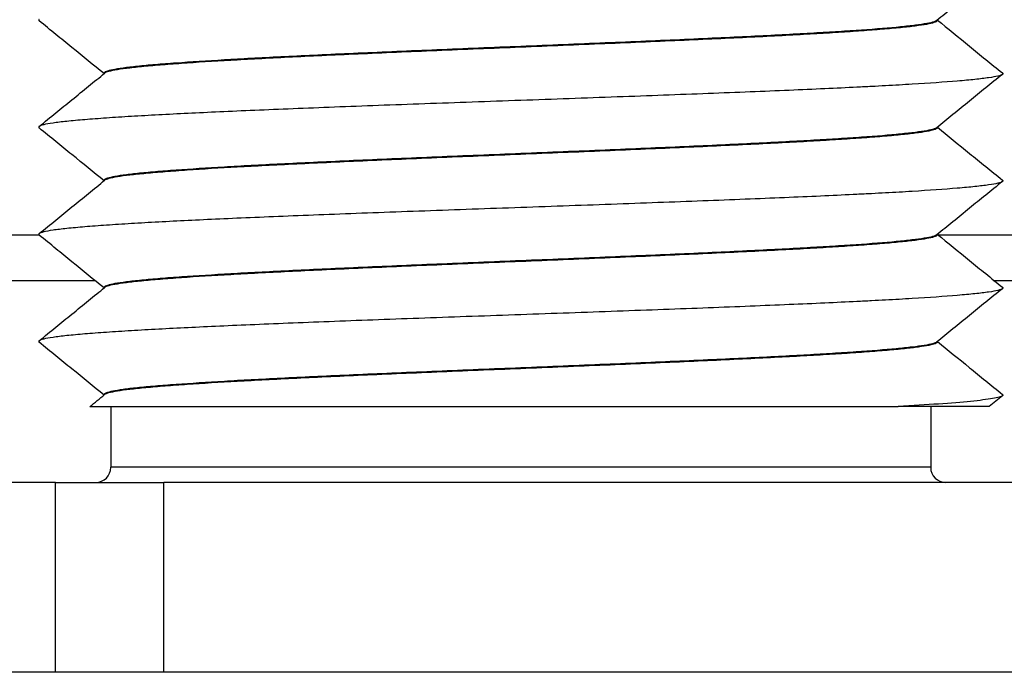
# Model space of a CAD drawing. Extents: x -1809 to 6113, y -4129 to 1471.
# Tile 107 of 197: x 3174.29 to 3180.78, y -2799.72 to -2795.43. Entities that reach past the tile are written whole.
import ezdxf

# ---------------------------------------------------------------- set-up
doc = ezdxf.new("R2010")
doc.units = 0
doc.linetypes.add('DASHED', pattern=[15, 7, -8])
doc.layers.get('0').update_dxf_attribs({"linetype": 'CONTINUOUS'})
doc.layers.add('1', color=7, linetype='CONTINUOUS')

# ---------------------------------------------------------------- blocks, each defined once
blk = doc.blocks.new('Z-STACK', base_point=(-660.9662, -2918.3564))
at = {"color": 7, "linetype": 'CONTINUOUS'}
for p, q in [((3180.3382, -2795.4306), (3180.3382, -2795.4283)), ((3174.8493, -2795.7805), (3174.8493, -2795.7783)), ((3180.3382, -2796.1361), (3180.3382, -2796.1339)), ((3174.8493, -2796.4861), (3174.8493, -2796.4838)), ((3180.3382, -2796.8417), (3180.3382, -2796.8394)), ((3174.8493, -2797.1916), (3174.8493, -2797.1894)), ((3180.3382, -2797.5472), (3180.3382, -2797.545)), ((3174.8493, -2797.8972), (3174.8493, -2797.8949)), ((3174.7564, -2797.9729), (3174.8937, -2797.9729)), ((3174.8937, -2797.9729), (3180.0797, -2797.9729)), ((3174.8937, -2797.9729), (3174.8937, -2798.3729)), ((3180.2937, -2797.9729), (3180.0797, -2797.9729)), ((3180.6791, -2797.9729), (3180.2937, -2797.9729)), ((3180.2937, -2797.9729), (3180.2937, -2798.3729)), ((3174.5292, -2798.4729), (3173.9489, -2798.4729)), ((3174.5292, -2798.4729), (3174.7937, -2798.4729)), ((3174.7937, -2798.4729), (3175.243, -2798.4729)), ((3180.3937, -2798.4729), (3175.243, -2798.4729)), ((3181.2386, -2798.4729), (3180.3937, -2798.4729)), ((3175.9712, -2799.7229), (3173.9508, -2799.7229)), ((3180.3217, -2799.7229), (3175.9712, -2799.7229)), ((3181.6937, -2799.7229), (3180.3217, -2799.7229))]:
    blk.add_line(p, q, dxfattribs=at)
at = {"color": 4, "linetype": 'CONTINUOUS'}
for p, q in [((3159.696, -2796.8429), (3174.4205, -2796.8429)), ((3180.3431, -2796.8429), (3186.7377, -2796.8429)), ((3160.1313, -2797.1429), (3174.7887, -2797.1429)), ((3180.7115, -2797.1429), (3187.0377, -2797.1429))]:
    blk.add_line(p, q, dxfattribs=at)
at = {"color": 1, "linetype": 'CONTINUOUS'}
for p, q in [((3180.2937, -2798.3729), (3174.8937, -2798.3729)), ((3174.5292, -2799.7229), (3174.5292, -2798.4729)), ((3175.243, -2799.7229), (3175.243, -2798.4729))]:
    blk.add_line(p, q, dxfattribs=at)
at = {"color": 7, "linetype": 'DASHED'}
for p, q in [((3180.3217, -2799.7229), (3175.9712, -2799.7229)), ((3181.6937, -2799.7229), (3180.3217, -2799.7229))]:
    blk.add_line(p, q, dxfattribs=at)
at = {"color": 7, "linetype": 'CONTINUOUS'}
for centre, start, end in [((3174.7937, -2798.3729), -90, 0), ((3180.3937, -2798.3729), 180, -90)]:
    blk.add_arc(centre, 0.1, start, end, dxfattribs=at)
for points, knots in [([(3180.7657, -2795.0801), (3180.6913, -2795.1407), (3180.6196, -2795.1992), (3180.5502, -2795.2556), (3180.4757, -2795.3164), (3180.4039, -2795.3748), (3180.3347, -2795.4311)], [0, 0, 0, 0, 0.2779219, 0.2779219, 0.2779219, 0.5558438, 0.5558438, 0.5558438, 0.5558438]), ([(3174.4217, -2795.4232), (3174.4207, -2795.424), (3174.42, -2795.4248), (3174.4195, -2795.4256), (3174.419, -2795.4264), (3174.4187, -2795.4272), (3174.4187, -2795.428), (3174.4187, -2795.4289), (3174.419, -2795.4297), (3174.4195, -2795.4305), (3174.42, -2795.4313), (3174.4207, -2795.4321), (3174.4217, -2795.4329)], [0, 0, 0, 0, 0.00333528, 0.00333528, 0.00333528, 0.00592148, 0.00592148, 0.00592148, 0.0085072, 0.0085072, 0.0085072, 0.01183912, 0.01183912, 0.01183912, 0.01183912]), ([(3174.8489, -2795.7808), (3174.7809, -2795.7254), (3174.7104, -2795.668), (3174.6372, -2795.6084), (3174.5679, -2795.5519), (3174.4961, -2795.4935), (3174.4217, -2795.4329)], [0.0051036, 0.0051036, 0.0051036, 0.0051036, 0.2779219, 0.2779219, 0.2779219, 0.5558438, 0.5558438, 0.5558438, 0.5558438]), ([(3180.3347, -2795.4311), (3180.33, -2795.435), (3180.3206, -2795.4388), (3180.3067, -2795.4425), (3180.2927, -2795.4463), (3180.2741, -2795.4501), (3180.2513, -2795.4538), (3180.2285, -2795.4576), (3180.2014, -2795.4613), (3180.1705, -2795.465), (3180.1396, -2795.4686), (3180.1048, -2795.4723), (3180.0666, -2795.4759), (3179.9904, -2795.4831), (3179.9006, -2795.4901), (3179.8018, -2795.4969), (3179.7524, -2795.5003), (3179.7007, -2795.5037), (3179.6474, -2795.5069), (3179.6206, -2795.5086), (3179.5937, -2795.5102), (3179.5658, -2795.5119), (3179.5379, -2795.5135), (3179.5092, -2795.5152), (3179.4795, -2795.5168), (3179.4202, -2795.5202), (3179.3574, -2795.5236), (3179.2911, -2795.527), (3179.2249, -2795.5305), (3179.1553, -2795.534), (3179.0824, -2795.5375), (3179.0096, -2795.5411), (3178.9336, -2795.5446), (3178.8547, -2795.5483), (3178.7758, -2795.5519), (3178.6941, -2795.5556), (3178.61, -2795.5593), (3178.5259, -2795.563), (3178.4393, -2795.5667), (3178.351, -2795.5705), (3178.2627, -2795.5743), (3178.1725, -2795.578), (3178.0812, -2795.5818), (3177.8985, -2795.5894), (3177.7111, -2795.5971), (3177.5247, -2795.6047), (3177.3384, -2795.6123), (3177.1531, -2795.6199), (3176.9745, -2795.6274), (3176.8851, -2795.6312), (3176.7974, -2795.6349), (3176.7119, -2795.6386), (3176.6265, -2795.6423), (3176.5432, -2795.646), (3176.4626, -2795.6496), (3176.382, -2795.6532), (3176.3041, -2795.6568), (3176.2292, -2795.6603), (3176.1544, -2795.6638), (3176.0825, -2795.6673), (3176.014, -2795.6708), (3175.9454, -2795.6742), (3175.8802, -2795.6776), (3175.8183, -2795.6809), (3175.7873, -2795.6825), (3175.7572, -2795.6842), (3175.728, -2795.6858), (3175.6988, -2795.6875), (3175.67, -2795.6891), (3175.6415, -2795.6908), (3175.5278, -2795.6974), (3175.4202, -2795.7042), (3175.3234, -2795.7113), (3175.275, -2795.7148), (3175.2293, -2795.7184), (3175.1869, -2795.722), (3175.1444, -2795.7256), (3175.1053, -2795.7293), (3175.0699, -2795.7329), (3175.0344, -2795.7366), (3175.0028, -2795.7404), (3174.9753, -2795.7441), (3174.9479, -2795.7478), (3174.9246, -2795.7516), (3174.9059, -2795.7554), (3174.8877, -2795.7591), (3174.8738, -2795.7628), (3174.8644, -2795.7665), (3174.8588, -2795.7687), (3174.8547, -2795.7708), (3174.8523, -2795.773), (3174.8503, -2795.7748), (3174.8493, -2795.7765), (3174.8493, -2795.7783)], [0, 0, 0, 0, 0.030523, 0.030523, 0.030523, 0.087025, 0.087025, 0.087025, 0.168609, 0.168609, 0.168609, 0.273035, 0.273035, 0.273035, 0.538716, 0.538716, 0.538716, 0.693478, 0.693478, 0.693478, 0.775166, 0.775166, 0.775166, 0.861646, 0.861646, 0.861646, 1.050293, 1.050293, 1.050293, 1.259264, 1.259264, 1.259264, 1.487248, 1.487248, 1.487248, 1.732213, 1.732213, 1.732213, 1.991422, 1.991422, 1.991422, 2.2615, 2.2615, 2.2615, 2.818402, 2.818402, 2.818402, 3.369152, 3.369152, 3.369152, 3.631903, 3.631903, 3.631903, 3.881492, 3.881492, 3.881492, 4.1151, 4.1151, 4.1151, 4.330599, 4.330599, 4.330599, 4.526566, 4.526566, 4.526566, 4.616966, 4.616966, 4.616966, 4.703569, 4.703569, 4.703569, 5.022376, 5.022376, 5.022376, 5.159316, 5.159316, 5.159316, 5.276863, 5.276863, 5.276863, 5.372035, 5.372035, 5.372035, 5.442388, 5.442388, 5.442388, 5.485438, 5.485438, 5.485438, 5.499278, 5.499278, 5.499278, 5.505512, 5.505512, 5.505512, 5.505512]), ([(3180.3382, -2795.4306), (3180.3382, -2795.4323), (3180.3372, -2795.4341), (3180.3352, -2795.4358), (3180.3327, -2795.438), (3180.3287, -2795.4402), (3180.3231, -2795.4423), (3180.3137, -2795.446), (3180.2999, -2795.4497), (3180.2819, -2795.4534), (3180.2634, -2795.4571), (3180.2404, -2795.4609), (3180.2134, -2795.4646), (3180.1864, -2795.4683), (3180.1553, -2795.472), (3180.1206, -2795.4756), (3180.0859, -2795.4792), (3180.0476, -2795.4828), (3180.0061, -2795.4864), (3179.9647, -2795.4899), (3179.9202, -2795.4934), (3179.8732, -2795.4969), (3179.8262, -2795.5004), (3179.7766, -2795.5038), (3179.725, -2795.5071), (3179.6734, -2795.5105), (3179.6202, -2795.5137), (3179.5647, -2795.517), (3179.5089, -2795.5203), (3179.4495, -2795.5236), (3179.3866, -2795.527), (3179.3238, -2795.5304), (3179.2575, -2795.5339), (3179.1878, -2795.5374), (3179.1182, -2795.5409), (3179.0453, -2795.5444), (3178.9693, -2795.548), (3178.8933, -2795.5516), (3178.8143, -2795.5552), (3178.7326, -2795.5589), (3178.651, -2795.5626), (3178.5667, -2795.5663), (3178.4803, -2795.57), (3178.3939, -2795.5738), (3178.3054, -2795.5775), (3178.2154, -2795.5813), (3178.0353, -2795.5889), (3177.8492, -2795.5965), (3177.6627, -2795.6041), (3177.4762, -2795.6118), (3177.2893, -2795.6194), (3177.1077, -2795.627), (3177.0169, -2795.6307), (3176.9275, -2795.6345), (3176.8399, -2795.6382), (3176.7524, -2795.6419), (3176.6668, -2795.6456), (3176.5837, -2795.6493), (3176.5006, -2795.6529), (3176.4199, -2795.6566), (3176.3421, -2795.6601), (3176.2644, -2795.6637), (3176.1895, -2795.6672), (3176.1177, -2795.6707), (3176.046, -2795.6742), (3175.9775, -2795.6776), (3175.9123, -2795.681), (3175.8471, -2795.6844), (3175.7852, -2795.6877), (3175.7268, -2795.691), (3175.6102, -2795.6975), (3175.4987, -2795.7042), (3175.3969, -2795.7112), (3175.346, -2795.7147), (3175.2975, -2795.7182), (3175.252, -2795.7218), (3175.2064, -2795.7253), (3175.1639, -2795.7289), (3175.1249, -2795.7326), (3175.0859, -2795.7362), (3175.0504, -2795.7399), (3175.0189, -2795.7437), (3174.9875, -2795.7474), (3174.96, -2795.7511), (3174.9369, -2795.7549), (3174.9138, -2795.7587), (3174.895, -2795.7625), (3174.8809, -2795.7663), (3174.8668, -2795.7701), (3174.8574, -2795.7739), (3174.8527, -2795.7777)], [0, 0, 0, 0, 0.006218, 0.006218, 0.006218, 0.02, 0.02, 0.02, 0.062719, 0.062719, 0.062719, 0.132158, 0.132158, 0.132158, 0.225642, 0.225642, 0.225642, 0.340587, 0.340587, 0.340587, 0.473952, 0.473952, 0.473952, 0.622468, 0.622468, 0.622468, 0.783107, 0.783107, 0.783107, 0.961459, 0.961459, 0.961459, 1.160528, 1.160528, 1.160528, 1.379347, 1.379347, 1.379347, 1.616239, 1.616239, 1.616239, 1.868811, 1.868811, 1.868811, 2.13399, 2.13399, 2.13399, 2.687137, 2.687137, 2.687137, 3.242579, 3.242579, 3.242579, 3.510592, 3.510592, 3.510592, 3.767068, 3.767068, 3.767068, 4.008869, 4.008869, 4.008869, 4.233521, 4.233521, 4.233521, 4.439255, 4.439255, 4.439255, 4.624997, 4.624997, 4.624997, 4.955531, 4.955531, 4.955531, 5.100836, 5.100836, 5.100836, 5.228342, 5.228342, 5.228342, 5.33489, 5.33489, 5.33489, 5.417741, 5.417741, 5.417741, 5.474833, 5.474833, 5.474833, 5.505512, 5.505512, 5.505512, 5.505512]), ([(3180.3385, -2795.428), (3180.4065, -2795.4834), (3180.477, -2795.5408), (3180.5502, -2795.6004), (3180.6196, -2795.6569), (3180.6913, -2795.7154), (3180.7657, -2795.7759)], [0.0051044, 0.0051044, 0.0051044, 0.0051044, 0.2779219, 0.2779219, 0.2779219, 0.5558439, 0.5558439, 0.5558439, 0.5558439]), ([(3174.4217, -2796.1287), (3174.4961, -2796.0681), (3174.5679, -2796.0097), (3174.6372, -2795.9532), (3174.7118, -2795.8925), (3174.7836, -2795.834), (3174.8527, -2795.7777)], [0, 0, 0, 0, 0.2779219, 0.2779219, 0.2779219, 0.5558439, 0.5558439, 0.5558439, 0.5558439]), ([(3180.7657, -2795.7857), (3180.7611, -2795.7895), (3180.7511, -2795.7932), (3180.7359, -2795.797), (3180.7208, -2795.8007), (3180.7004, -2795.8044), (3180.6752, -2795.8081), (3180.6499, -2795.8118), (3180.6199, -2795.8155), (3180.5854, -2795.8192), (3180.5509, -2795.8228), (3180.512, -2795.8264), (3180.4692, -2795.83), (3180.3837, -2795.8371), (3180.2827, -2795.8441), (3180.1711, -2795.8508), (3180.1153, -2795.8542), (3180.0568, -2795.8576), (3179.9963, -2795.8608), (3179.9661, -2795.8625), (3179.9354, -2795.8641), (3179.9042, -2795.8657), (3179.8729, -2795.8673), (3179.8406, -2795.8689), (3179.8073, -2795.8706), (3179.7407, -2795.8739), (3179.6701, -2795.8772), (3179.5957, -2795.8806), (3179.5212, -2795.884), (3179.4429, -2795.8874), (3179.3609, -2795.8909), (3179.2789, -2795.8944), (3179.1932, -2795.8979), (3179.1042, -2795.9015), (3179.0153, -2795.9051), (3178.923, -2795.9087), (3178.8279, -2795.9124), (3178.7328, -2795.916), (3178.6349, -2795.9197), (3178.5348, -2795.9234), (3178.4346, -2795.9271), (3178.3323, -2795.9309), (3178.2284, -2795.9346), (3178.0208, -2795.9421), (3177.8071, -2795.9497), (3177.5937, -2795.9572), (3177.3803, -2795.9648), (3177.1673, -2795.9723), (3176.9611, -2795.9797), (3176.858, -2795.9835), (3176.7565, -2795.9872), (3176.6573, -2795.9908), (3176.5582, -2795.9945), (3176.4614, -2795.9981), (3176.3674, -2796.0017), (3176.2735, -2796.0053), (3176.1825, -2796.0089), (3176.0948, -2796.0124), (3176.0071, -2796.0159), (3175.9227, -2796.0194), (3175.842, -2796.0228), (3175.6804, -2796.0297), (3175.5337, -2796.0363), (3175.4023, -2796.0427), (3175.2699, -2796.0492), (3175.1437, -2796.0559), (3175.0287, -2796.0628), (3174.9712, -2796.0663), (3174.9165, -2796.0698), (3174.8653, -2796.0733), (3174.8141, -2796.0769), (3174.7664, -2796.0804), (3174.7227, -2796.0841), (3174.6789, -2796.0877), (3174.6393, -2796.0913), (3174.6042, -2796.095), (3174.5691, -2796.0987), (3174.5386, -2796.1024), (3174.513, -2796.1061), (3174.4875, -2796.1099), (3174.467, -2796.1136), (3174.4517, -2796.1174), (3174.4364, -2796.1212), (3174.4264, -2796.1249), (3174.4217, -2796.1287)], [0, 0, 0, 0, 0.032121, 0.032121, 0.032121, 0.093922, 0.093922, 0.093922, 0.18439, 0.18439, 0.18439, 0.301046, 0.301046, 0.301046, 0.599945, 0.599945, 0.599945, 0.774949, 0.774949, 0.774949, 0.867245, 0.867245, 0.867245, 0.964273, 0.964273, 0.964273, 1.176121, 1.176121, 1.176121, 1.411135, 1.411135, 1.411135, 1.667981, 1.667981, 1.667981, 1.944539, 1.944539, 1.944539, 2.237894, 2.237894, 2.237894, 2.544412, 2.544412, 2.544412, 3.179585, 3.179585, 3.179585, 3.812568, 3.812568, 3.812568, 4.116532, 4.116532, 4.116532, 4.406631, 4.406631, 4.406631, 4.679504, 4.679504, 4.679504, 4.932535, 4.932535, 4.932535, 5.372622, 5.372622, 5.372622, 5.746789, 5.746789, 5.746789, 5.910484, 5.910484, 5.910484, 6.053567, 6.053567, 6.053567, 6.172538, 6.172538, 6.172538, 6.264371, 6.264371, 6.264371, 6.326794, 6.326794, 6.326794, 6.35907, 6.35907, 6.35907, 6.35907]), ([(3180.7657, -2795.7857), (3180.6914, -2795.8462), (3180.6196, -2795.9047), (3180.5502, -2795.9612), (3180.4757, -2796.0219), (3180.4039, -2796.0804), (3180.3347, -2796.1367)], [0, 0, 0, 0, 0.2779219, 0.2779219, 0.2779219, 0.5558438, 0.5558438, 0.5558438, 0.5558438]), ([(3180.7657, -2795.7759), (3180.7667, -2795.7767), (3180.7675, -2795.7776), (3180.768, -2795.7784), (3180.7685, -2795.7792), (3180.7687, -2795.78), (3180.7687, -2795.7808), (3180.7687, -2795.7816), (3180.7685, -2795.7824), (3180.768, -2795.7833), (3180.7675, -2795.7841), (3180.7667, -2795.7849), (3180.7657, -2795.7857)], [0, 0, 0, 0, 0.00333528, 0.00333528, 0.00333528, 0.00592148, 0.00592148, 0.00592148, 0.0085072, 0.0085072, 0.0085072, 0.01183912, 0.01183912, 0.01183912, 0.01183912]), ([(3174.4217, -2796.1287), (3174.4207, -2796.1295), (3174.42, -2796.1303), (3174.4195, -2796.1312), (3174.419, -2796.132), (3174.4187, -2796.1328), (3174.4187, -2796.1336), (3174.4187, -2796.1344), (3174.419, -2796.1352), (3174.4195, -2796.136), (3174.42, -2796.1368), (3174.4207, -2796.1377), (3174.4217, -2796.1385)], [0, 0, 0, 0, 0.00333528, 0.00333528, 0.00333528, 0.00592148, 0.00592148, 0.00592148, 0.0085072, 0.0085072, 0.0085072, 0.01183912, 0.01183912, 0.01183912, 0.01183912]), ([(3174.8489, -2796.4864), (3174.7809, -2796.431), (3174.7104, -2796.3736), (3174.6372, -2796.314), (3174.5679, -2796.2575), (3174.4961, -2796.199), (3174.4217, -2796.1385)], [0.0051044, 0.0051044, 0.0051044, 0.0051044, 0.2779219, 0.2779219, 0.2779219, 0.5558438, 0.5558438, 0.5558438, 0.5558438]), ([(3180.3347, -2796.1367), (3180.33, -2796.1405), (3180.3206, -2796.1443), (3180.3067, -2796.1481), (3180.2927, -2796.1519), (3180.2741, -2796.1556), (3180.2513, -2796.1594), (3180.2285, -2796.1631), (3180.2014, -2796.1668), (3180.1705, -2796.1705), (3180.1396, -2796.1742), (3180.1048, -2796.1778), (3180.0666, -2796.1814), (3179.9904, -2796.1886), (3179.9006, -2796.1956), (3179.8018, -2796.2025), (3179.7524, -2796.2059), (3179.7007, -2796.2092), (3179.6474, -2796.2125), (3179.6206, -2796.2142), (3179.5937, -2796.2158), (3179.5658, -2796.2174), (3179.5379, -2796.2191), (3179.5092, -2796.2207), (3179.4795, -2796.2224), (3179.4202, -2796.2257), (3179.3574, -2796.2291), (3179.2911, -2796.2326), (3179.2249, -2796.236), (3179.1553, -2796.2395), (3179.0824, -2796.2431), (3179.0096, -2796.2466), (3178.9336, -2796.2502), (3178.8547, -2796.2538), (3178.7758, -2796.2575), (3178.6941, -2796.2611), (3178.61, -2796.2648), (3178.5259, -2796.2685), (3178.4393, -2796.2723), (3178.351, -2796.276), (3178.2627, -2796.2798), (3178.1725, -2796.2836), (3178.0812, -2796.2874), (3177.8985, -2796.295), (3177.7111, -2796.3026), (3177.5247, -2796.3103), (3177.3384, -2796.3179), (3177.1531, -2796.3255), (3176.9745, -2796.333), (3176.8851, -2796.3368), (3176.7974, -2796.3405), (3176.7119, -2796.3442), (3176.6265, -2796.3479), (3176.5432, -2796.3515), (3176.4626, -2796.3551), (3176.382, -2796.3588), (3176.3041, -2796.3623), (3176.2292, -2796.3659), (3176.1544, -2796.3694), (3176.0825, -2796.3729), (3176.014, -2796.3763), (3175.9454, -2796.3797), (3175.8802, -2796.3831), (3175.8183, -2796.3864), (3175.7873, -2796.3881), (3175.7572, -2796.3897), (3175.728, -2796.3914), (3175.6988, -2796.393), (3175.67, -2796.3946), (3175.6415, -2796.3963), (3175.5278, -2796.4029), (3175.4202, -2796.4098), (3175.3234, -2796.4168), (3175.275, -2796.4204), (3175.2293, -2796.4239), (3175.1869, -2796.4275), (3175.1444, -2796.4312), (3175.1053, -2796.4348), (3175.0699, -2796.4385), (3175.0344, -2796.4422), (3175.0028, -2796.4459), (3174.9753, -2796.4497), (3174.9479, -2796.4534), (3174.9246, -2796.4572), (3174.9059, -2796.461), (3174.8877, -2796.4646), (3174.8738, -2796.4683), (3174.8644, -2796.472), (3174.8588, -2796.4742), (3174.8547, -2796.4764), (3174.8523, -2796.4786), (3174.8503, -2796.4803), (3174.8493, -2796.4821), (3174.8493, -2796.4838)], [0, 0, 0, 0, 0.030523, 0.030523, 0.030523, 0.087025, 0.087025, 0.087025, 0.168609, 0.168609, 0.168609, 0.273035, 0.273035, 0.273035, 0.538716, 0.538716, 0.538716, 0.693478, 0.693478, 0.693478, 0.775166, 0.775166, 0.775166, 0.861646, 0.861646, 0.861646, 1.050293, 1.050293, 1.050293, 1.259264, 1.259264, 1.259264, 1.487248, 1.487248, 1.487248, 1.732213, 1.732213, 1.732213, 1.991422, 1.991422, 1.991422, 2.2615, 2.2615, 2.2615, 2.818402, 2.818402, 2.818402, 3.369152, 3.369152, 3.369152, 3.631903, 3.631903, 3.631903, 3.881492, 3.881492, 3.881492, 4.1151, 4.1151, 4.1151, 4.330599, 4.330599, 4.330599, 4.526566, 4.526566, 4.526566, 4.616966, 4.616966, 4.616966, 4.703569, 4.703569, 4.703569, 5.022376, 5.022376, 5.022376, 5.159316, 5.159316, 5.159316, 5.276863, 5.276863, 5.276863, 5.372035, 5.372035, 5.372035, 5.442388, 5.442388, 5.442388, 5.485438, 5.485438, 5.485438, 5.499278, 5.499278, 5.499278, 5.505512, 5.505512, 5.505512, 5.505512]), ([(3180.3382, -2796.1361), (3180.3382, -2796.1379), (3180.3372, -2796.1396), (3180.3352, -2796.1414), (3180.3327, -2796.1436), (3180.3287, -2796.1457), (3180.3231, -2796.1479), (3180.3137, -2796.1516), (3180.2999, -2796.1553), (3180.2819, -2796.1589), (3180.2634, -2796.1627), (3180.2404, -2796.1664), (3180.2134, -2796.1701), (3180.1864, -2796.1738), (3180.1553, -2796.1775), (3180.1206, -2796.1812), (3180.0859, -2796.1848), (3180.0476, -2796.1884), (3180.0061, -2796.1919), (3179.9647, -2796.1955), (3179.9202, -2796.199), (3179.8732, -2796.2025), (3179.8262, -2796.2059), (3179.7766, -2796.2093), (3179.725, -2796.2127), (3179.6734, -2796.216), (3179.6202, -2796.2193), (3179.5647, -2796.2226), (3179.5089, -2796.2258), (3179.4495, -2796.2292), (3179.3866, -2796.2326), (3179.3238, -2796.236), (3179.2575, -2796.2394), (3179.1878, -2796.2429), (3179.1182, -2796.2464), (3179.0453, -2796.25), (3178.9693, -2796.2536), (3178.8933, -2796.2572), (3178.8143, -2796.2608), (3178.7326, -2796.2645), (3178.651, -2796.2681), (3178.5667, -2796.2718), (3178.4803, -2796.2756), (3178.3939, -2796.2793), (3178.3054, -2796.2831), (3178.2154, -2796.2869), (3178.0353, -2796.2944), (3177.8492, -2796.3021), (3177.6627, -2796.3097), (3177.4762, -2796.3173), (3177.2893, -2796.325), (3177.1077, -2796.3325), (3177.0169, -2796.3363), (3176.9275, -2796.34), (3176.8399, -2796.3438), (3176.7524, -2796.3475), (3176.6668, -2796.3512), (3176.5837, -2796.3548), (3176.5006, -2796.3585), (3176.4199, -2796.3621), (3176.3421, -2796.3657), (3176.2644, -2796.3693), (3176.1895, -2796.3728), (3176.1177, -2796.3763), (3176.046, -2796.3798), (3175.9775, -2796.3832), (3175.9123, -2796.3866), (3175.8471, -2796.3899), (3175.7852, -2796.3933), (3175.7268, -2796.3965), (3175.6102, -2796.403), (3175.4987, -2796.4098), (3175.3969, -2796.4167), (3175.346, -2796.4202), (3175.2975, -2796.4237), (3175.252, -2796.4273), (3175.2064, -2796.4309), (3175.1639, -2796.4345), (3175.1249, -2796.4381), (3175.0859, -2796.4418), (3175.0504, -2796.4455), (3175.0189, -2796.4492), (3174.9875, -2796.4529), (3174.96, -2796.4567), (3174.9369, -2796.4605), (3174.9138, -2796.4642), (3174.895, -2796.468), (3174.8809, -2796.4718), (3174.8668, -2796.4756), (3174.8574, -2796.4794), (3174.8527, -2796.4833)], [0, 0, 0, 0, 0.006218, 0.006218, 0.006218, 0.02, 0.02, 0.02, 0.062719, 0.062719, 0.062719, 0.132158, 0.132158, 0.132158, 0.225642, 0.225642, 0.225642, 0.340587, 0.340587, 0.340587, 0.473952, 0.473952, 0.473952, 0.622468, 0.622468, 0.622468, 0.783107, 0.783107, 0.783107, 0.961459, 0.961459, 0.961459, 1.160528, 1.160528, 1.160528, 1.379347, 1.379347, 1.379347, 1.616239, 1.616239, 1.616239, 1.868811, 1.868811, 1.868811, 2.13399, 2.13399, 2.13399, 2.687137, 2.687137, 2.687137, 3.242579, 3.242579, 3.242579, 3.510592, 3.510592, 3.510592, 3.767068, 3.767068, 3.767068, 4.008869, 4.008869, 4.008869, 4.233521, 4.233521, 4.233521, 4.439255, 4.439255, 4.439255, 4.624997, 4.624997, 4.624997, 4.955531, 4.955531, 4.955531, 5.100836, 5.100836, 5.100836, 5.228342, 5.228342, 5.228342, 5.33489, 5.33489, 5.33489, 5.417741, 5.417741, 5.417741, 5.474833, 5.474833, 5.474833, 5.505512, 5.505512, 5.505512, 5.505512]), ([(3180.3385, -2796.1336), (3180.4065, -2796.189), (3180.477, -2796.2464), (3180.5502, -2796.306), (3180.6196, -2796.3625), (3180.6914, -2796.4209), (3180.7657, -2796.4815)], [0.0051047, 0.0051047, 0.0051047, 0.0051047, 0.2779219, 0.2779219, 0.2779219, 0.5558439, 0.5558439, 0.5558439, 0.5558439]), ([(3174.4217, -2796.8343), (3174.4961, -2796.7737), (3174.5679, -2796.7152), (3174.6372, -2796.6588), (3174.7118, -2796.5981), (3174.7836, -2796.5396), (3174.8527, -2796.4833)], [0, 0, 0, 0, 0.2779219, 0.2779219, 0.2779219, 0.5558439, 0.5558439, 0.5558439, 0.5558439]), ([(3180.7657, -2796.4913), (3180.7611, -2796.495), (3180.7511, -2796.4988), (3180.7359, -2796.5025), (3180.7208, -2796.5063), (3180.7004, -2796.51), (3180.6752, -2796.5137), (3180.6499, -2796.5174), (3180.6199, -2796.5211), (3180.5854, -2796.5247), (3180.5509, -2796.5284), (3180.512, -2796.532), (3180.4692, -2796.5355), (3180.3837, -2796.5427), (3180.2827, -2796.5496), (3180.1711, -2796.5564), (3180.1153, -2796.5598), (3180.0568, -2796.5631), (3179.9963, -2796.5664), (3179.9661, -2796.568), (3179.9354, -2796.5696), (3179.9042, -2796.5712), (3179.8729, -2796.5729), (3179.8406, -2796.5745), (3179.8073, -2796.5761), (3179.7407, -2796.5794), (3179.6701, -2796.5828), (3179.5957, -2796.5862), (3179.5212, -2796.5895), (3179.4429, -2796.593), (3179.3609, -2796.5965), (3179.2789, -2796.6), (3179.1932, -2796.6035), (3179.1042, -2796.6071), (3179.0153, -2796.6107), (3178.923, -2796.6143), (3178.8279, -2796.6179), (3178.7328, -2796.6216), (3178.6349, -2796.6253), (3178.5348, -2796.629), (3178.4346, -2796.6327), (3178.3323, -2796.6364), (3178.2284, -2796.6402), (3178.0208, -2796.6477), (3177.8071, -2796.6552), (3177.5937, -2796.6628), (3177.3803, -2796.6703), (3177.1673, -2796.6778), (3176.9611, -2796.6853), (3176.858, -2796.689), (3176.7565, -2796.6927), (3176.6573, -2796.6964), (3176.5582, -2796.7001), (3176.4614, -2796.7037), (3176.3674, -2796.7073), (3176.2735, -2796.7109), (3176.1825, -2796.7145), (3176.0948, -2796.718), (3176.0071, -2796.7215), (3175.9227, -2796.725), (3175.842, -2796.7284), (3175.6804, -2796.7352), (3175.5337, -2796.7419), (3175.4023, -2796.7483), (3175.2699, -2796.7548), (3175.1437, -2796.7615), (3175.0287, -2796.7684), (3174.9712, -2796.7718), (3174.9165, -2796.7753), (3174.8653, -2796.7789), (3174.8141, -2796.7824), (3174.7664, -2796.786), (3174.7227, -2796.7896), (3174.6789, -2796.7932), (3174.6393, -2796.7969), (3174.6042, -2796.8006), (3174.5691, -2796.8043), (3174.5386, -2796.808), (3174.513, -2796.8117), (3174.4875, -2796.8154), (3174.467, -2796.8192), (3174.4517, -2796.823), (3174.4364, -2796.8267), (3174.4264, -2796.8305), (3174.4217, -2796.8343)], [0, 0, 0, 0, 0.032121, 0.032121, 0.032121, 0.093922, 0.093922, 0.093922, 0.18439, 0.18439, 0.18439, 0.301046, 0.301046, 0.301046, 0.599945, 0.599945, 0.599945, 0.774949, 0.774949, 0.774949, 0.867245, 0.867245, 0.867245, 0.964273, 0.964273, 0.964273, 1.176121, 1.176121, 1.176121, 1.411135, 1.411135, 1.411135, 1.667981, 1.667981, 1.667981, 1.944539, 1.944539, 1.944539, 2.237894, 2.237894, 2.237894, 2.544412, 2.544412, 2.544412, 3.179585, 3.179585, 3.179585, 3.812568, 3.812568, 3.812568, 4.116532, 4.116532, 4.116532, 4.406631, 4.406631, 4.406631, 4.679504, 4.679504, 4.679504, 4.932535, 4.932535, 4.932535, 5.372622, 5.372622, 5.372622, 5.746789, 5.746789, 5.746789, 5.910484, 5.910484, 5.910484, 6.053567, 6.053567, 6.053567, 6.172538, 6.172538, 6.172538, 6.264371, 6.264371, 6.264371, 6.326794, 6.326794, 6.326794, 6.35907, 6.35907, 6.35907, 6.35907]), ([(3180.7657, -2796.4913), (3180.6912, -2796.5519), (3180.6195, -2796.6104), (3180.5502, -2796.6667), (3180.4757, -2796.7275), (3180.4039, -2796.7859), (3180.3347, -2796.8423)], [0, 0, 0, 0, 0.2779219, 0.2779219, 0.2779219, 0.5558438, 0.5558438, 0.5558438, 0.5558438]), ([(3180.7657, -2796.4815), (3180.7667, -2796.4823), (3180.7675, -2796.4831), (3180.768, -2796.4839), (3180.7685, -2796.4847), (3180.7687, -2796.4856), (3180.7687, -2796.4864), (3180.7687, -2796.4872), (3180.7685, -2796.488), (3180.768, -2796.4888), (3180.7675, -2796.4896), (3180.7667, -2796.4904), (3180.7657, -2796.4913)], [0, 0, 0, 0, 0.00333528, 0.00333528, 0.00333528, 0.00592148, 0.00592148, 0.00592148, 0.0085072, 0.0085072, 0.0085072, 0.01183912, 0.01183912, 0.01183912, 0.01183912]), ([(3174.4217, -2796.8343), (3174.4207, -2796.8351), (3174.42, -2796.8359), (3174.4195, -2796.8367), (3174.419, -2796.8375), (3174.4187, -2796.8383), (3174.4187, -2796.8392), (3174.4187, -2796.84), (3174.419, -2796.8408), (3174.4195, -2796.8416), (3174.42, -2796.8424), (3174.4207, -2796.8432), (3174.4217, -2796.844)], [0, 0, 0, 0, 0.00333528, 0.00333528, 0.00333528, 0.00592148, 0.00592148, 0.00592148, 0.0085072, 0.0085072, 0.0085072, 0.01183912, 0.01183912, 0.01183912, 0.01183912]), ([(3174.8489, -2797.1919), (3174.7809, -2797.1366), (3174.7104, -2797.0791), (3174.6372, -2797.0195), (3174.568, -2796.9631), (3174.4962, -2796.9047), (3174.4217, -2796.844)], [0.0051037, 0.0051037, 0.0051037, 0.0051037, 0.2779219, 0.2779219, 0.2779219, 0.5558438, 0.5558438, 0.5558438, 0.5558438]), ([(3180.3347, -2796.8423), (3180.33, -2796.8461), (3180.3206, -2796.8499), (3180.3067, -2796.8537), (3180.2927, -2796.8574), (3180.2741, -2796.8612), (3180.2513, -2796.8649), (3180.2285, -2796.8687), (3180.2014, -2796.8724), (3180.1705, -2796.8761), (3180.1396, -2796.8797), (3180.1048, -2796.8834), (3180.0666, -2796.887), (3179.9904, -2796.8942), (3179.9006, -2796.9012), (3179.8018, -2796.908), (3179.7524, -2796.9114), (3179.7007, -2796.9148), (3179.6474, -2796.9181), (3179.6206, -2796.9197), (3179.5937, -2796.9213), (3179.5658, -2796.923), (3179.5379, -2796.9246), (3179.5092, -2796.9263), (3179.4795, -2796.9279), (3179.4202, -2796.9313), (3179.3574, -2796.9347), (3179.2911, -2796.9381), (3179.2249, -2796.9416), (3179.1553, -2796.9451), (3179.0824, -2796.9486), (3179.0096, -2796.9522), (3178.9336, -2796.9558), (3178.8547, -2796.9594), (3178.7758, -2796.963), (3178.6941, -2796.9667), (3178.61, -2796.9704), (3178.5259, -2796.9741), (3178.4393, -2796.9778), (3178.351, -2796.9816), (3178.2627, -2796.9854), (3178.1725, -2796.9891), (3178.0812, -2796.9929), (3177.8985, -2797.0005), (3177.7111, -2797.0082), (3177.5247, -2797.0158), (3177.3384, -2797.0235), (3177.1531, -2797.0311), (3176.9745, -2797.0386), (3176.8851, -2797.0423), (3176.7974, -2797.046), (3176.7119, -2797.0497), (3176.6265, -2797.0534), (3176.5432, -2797.0571), (3176.4626, -2797.0607), (3176.382, -2797.0643), (3176.3041, -2797.0679), (3176.2292, -2797.0714), (3176.1544, -2797.075), (3176.0825, -2797.0784), (3176.014, -2797.0819), (3175.9454, -2797.0853), (3175.8802, -2797.0887), (3175.8183, -2797.092), (3175.7873, -2797.0937), (3175.7572, -2797.0953), (3175.728, -2797.0969), (3175.6988, -2797.0986), (3175.67, -2797.1002), (3175.6415, -2797.1019), (3175.5278, -2797.1085), (3175.4202, -2797.1153), (3175.3234, -2797.1224), (3175.275, -2797.1259), (3175.2293, -2797.1295), (3175.1869, -2797.1331), (3175.1444, -2797.1367), (3175.1053, -2797.1404), (3175.0699, -2797.1441), (3175.0344, -2797.1477), (3175.0028, -2797.1515), (3174.9753, -2797.1552), (3174.9479, -2797.159), (3174.9246, -2797.1627), (3174.9059, -2797.1665), (3174.8877, -2797.1702), (3174.8738, -2797.1739), (3174.8644, -2797.1776), (3174.8588, -2797.1798), (3174.8547, -2797.182), (3174.8523, -2797.1841), (3174.8503, -2797.1859), (3174.8493, -2797.1876), (3174.8493, -2797.1894)], [0, 0, 0, 0, 0.030523, 0.030523, 0.030523, 0.087025, 0.087025, 0.087025, 0.168609, 0.168609, 0.168609, 0.273035, 0.273035, 0.273035, 0.538716, 0.538716, 0.538716, 0.693478, 0.693478, 0.693478, 0.775166, 0.775166, 0.775166, 0.861646, 0.861646, 0.861646, 1.050293, 1.050293, 1.050293, 1.259264, 1.259264, 1.259264, 1.487248, 1.487248, 1.487248, 1.732213, 1.732213, 1.732213, 1.991422, 1.991422, 1.991422, 2.2615, 2.2615, 2.2615, 2.818402, 2.818402, 2.818402, 3.369152, 3.369152, 3.369152, 3.631903, 3.631903, 3.631903, 3.881492, 3.881492, 3.881492, 4.1151, 4.1151, 4.1151, 4.330599, 4.330599, 4.330599, 4.526566, 4.526566, 4.526566, 4.616966, 4.616966, 4.616966, 4.703569, 4.703569, 4.703569, 5.022376, 5.022376, 5.022376, 5.159316, 5.159316, 5.159316, 5.276863, 5.276863, 5.276863, 5.372035, 5.372035, 5.372035, 5.442388, 5.442388, 5.442388, 5.485438, 5.485438, 5.485438, 5.499278, 5.499278, 5.499278, 5.505512, 5.505512, 5.505512, 5.505512]), ([(3180.3382, -2796.8417), (3180.3382, -2796.8434), (3180.3372, -2796.8452), (3180.3352, -2796.8469), (3180.3327, -2796.8491), (3180.3287, -2796.8513), (3180.3231, -2796.8535), (3180.3137, -2796.8571), (3180.2999, -2796.8608), (3180.2819, -2796.8645), (3180.2634, -2796.8682), (3180.2404, -2796.872), (3180.2134, -2796.8757), (3180.1864, -2796.8794), (3180.1553, -2796.8831), (3180.1206, -2796.8867), (3180.0859, -2796.8903), (3180.0476, -2796.8939), (3180.0061, -2796.8975), (3179.9647, -2796.9011), (3179.9202, -2796.9046), (3179.8732, -2796.908), (3179.8262, -2796.9115), (3179.7766, -2796.9149), (3179.725, -2796.9182), (3179.6734, -2796.9216), (3179.6202, -2796.9248), (3179.5647, -2796.9281), (3179.5089, -2796.9314), (3179.4495, -2796.9347), (3179.3866, -2796.9381), (3179.3238, -2796.9415), (3179.2575, -2796.945), (3179.1878, -2796.9485), (3179.1182, -2796.952), (3179.0453, -2796.9555), (3178.9693, -2796.9591), (3178.8933, -2796.9627), (3178.8143, -2796.9664), (3178.7326, -2796.97), (3178.651, -2796.9737), (3178.5667, -2796.9774), (3178.4803, -2796.9811), (3178.3939, -2796.9849), (3178.3054, -2796.9886), (3178.2154, -2796.9924), (3178.0353, -2797), (3177.8492, -2797.0076), (3177.6627, -2797.0153), (3177.4762, -2797.0229), (3177.2893, -2797.0305), (3177.1077, -2797.0381), (3177.0169, -2797.0418), (3176.9275, -2797.0456), (3176.8399, -2797.0493), (3176.7524, -2797.053), (3176.6668, -2797.0567), (3176.5837, -2797.0604), (3176.5006, -2797.0641), (3176.4199, -2797.0677), (3176.3421, -2797.0713), (3176.2644, -2797.0748), (3176.1895, -2797.0784), (3176.1177, -2797.0818), (3176.046, -2797.0853), (3175.9775, -2797.0888), (3175.9123, -2797.0921), (3175.8471, -2797.0955), (3175.7852, -2797.0988), (3175.7268, -2797.1021), (3175.6102, -2797.1086), (3175.4987, -2797.1153), (3175.3969, -2797.1223), (3175.346, -2797.1258), (3175.2975, -2797.1293), (3175.252, -2797.1329), (3175.2064, -2797.1364), (3175.1639, -2797.1401), (3175.1249, -2797.1437), (3175.0859, -2797.1474), (3175.0504, -2797.151), (3175.0189, -2797.1548), (3174.9875, -2797.1585), (3174.96, -2797.1622), (3174.9369, -2797.166), (3174.9138, -2797.1698), (3174.895, -2797.1736), (3174.8809, -2797.1774), (3174.8668, -2797.1812), (3174.8574, -2797.185), (3174.8527, -2797.1888)], [0, 0, 0, 0, 0.006218, 0.006218, 0.006218, 0.02, 0.02, 0.02, 0.062719, 0.062719, 0.062719, 0.132158, 0.132158, 0.132158, 0.225642, 0.225642, 0.225642, 0.340587, 0.340587, 0.340587, 0.473952, 0.473952, 0.473952, 0.622468, 0.622468, 0.622468, 0.783107, 0.783107, 0.783107, 0.961459, 0.961459, 0.961459, 1.160528, 1.160528, 1.160528, 1.379347, 1.379347, 1.379347, 1.616239, 1.616239, 1.616239, 1.868811, 1.868811, 1.868811, 2.13399, 2.13399, 2.13399, 2.687137, 2.687137, 2.687137, 3.242579, 3.242579, 3.242579, 3.510592, 3.510592, 3.510592, 3.767068, 3.767068, 3.767068, 4.008869, 4.008869, 4.008869, 4.233521, 4.233521, 4.233521, 4.439255, 4.439255, 4.439255, 4.624997, 4.624997, 4.624997, 4.955531, 4.955531, 4.955531, 5.100836, 5.100836, 5.100836, 5.228342, 5.228342, 5.228342, 5.33489, 5.33489, 5.33489, 5.417741, 5.417741, 5.417741, 5.474833, 5.474833, 5.474833, 5.505512, 5.505512, 5.505512, 5.505512]), ([(3180.3385, -2796.8391), (3180.4065, -2796.8945), (3180.477, -2796.952), (3180.5502, -2797.0116), (3180.6196, -2797.068), (3180.6913, -2797.1265), (3180.7657, -2797.187)], [0.0051038, 0.0051038, 0.0051038, 0.0051038, 0.2779219, 0.2779219, 0.2779219, 0.5558439, 0.5558439, 0.5558439, 0.5558439]), ([(3180.7657, -2797.187), (3180.7667, -2797.1879), (3180.7675, -2797.1887), (3180.768, -2797.1895), (3180.7685, -2797.1903), (3180.7687, -2797.1911), (3180.7687, -2797.1919), (3180.7687, -2797.1927), (3180.7685, -2797.1936), (3180.768, -2797.1944), (3180.7675, -2797.1952), (3180.7667, -2797.196), (3180.7657, -2797.1968)], [0, 0, 0, 0, 0.00333528, 0.00333528, 0.00333528, 0.00592148, 0.00592148, 0.00592148, 0.0085072, 0.0085072, 0.0085072, 0.01183912, 0.01183912, 0.01183912, 0.01183912]), ([(3174.4217, -2797.5398), (3174.4961, -2797.4793), (3174.5679, -2797.4208), (3174.6372, -2797.3643), (3174.7118, -2797.3036), (3174.7836, -2797.2451), (3174.8527, -2797.1888)], [0, 0, 0, 0, 0.2779219, 0.2779219, 0.2779219, 0.5558439, 0.5558439, 0.5558439, 0.5558439]), ([(3180.7657, -2797.1968), (3180.7611, -2797.2006), (3180.7511, -2797.2043), (3180.7359, -2797.2081), (3180.7208, -2797.2118), (3180.7004, -2797.2156), (3180.6752, -2797.2193), (3180.6499, -2797.223), (3180.6199, -2797.2266), (3180.5854, -2797.2303), (3180.5509, -2797.2339), (3180.512, -2797.2375), (3180.4692, -2797.2411), (3180.3837, -2797.2482), (3180.2827, -2797.2552), (3180.1711, -2797.262), (3180.1153, -2797.2653), (3180.0568, -2797.2687), (3179.9963, -2797.2719), (3179.9661, -2797.2736), (3179.9354, -2797.2752), (3179.9042, -2797.2768), (3179.8729, -2797.2784), (3179.8406, -2797.28), (3179.8073, -2797.2817), (3179.7407, -2797.285), (3179.6701, -2797.2883), (3179.5957, -2797.2917), (3179.5212, -2797.2951), (3179.4429, -2797.2985), (3179.3609, -2797.302), (3179.2789, -2797.3055), (3179.1932, -2797.3091), (3179.1042, -2797.3126), (3179.0153, -2797.3162), (3178.923, -2797.3198), (3178.8279, -2797.3235), (3178.7328, -2797.3271), (3178.6349, -2797.3308), (3178.5348, -2797.3345), (3178.4346, -2797.3382), (3178.3323, -2797.342), (3178.2284, -2797.3457), (3178.0208, -2797.3532), (3177.8071, -2797.3608), (3177.5937, -2797.3683), (3177.3803, -2797.3759), (3177.1673, -2797.3834), (3176.9611, -2797.3908), (3176.858, -2797.3946), (3176.7565, -2797.3983), (3176.6573, -2797.4019), (3176.5582, -2797.4056), (3176.4614, -2797.4092), (3176.3674, -2797.4128), (3176.2735, -2797.4164), (3176.1825, -2797.42), (3176.0948, -2797.4235), (3176.0071, -2797.427), (3175.9227, -2797.4305), (3175.842, -2797.4339), (3175.6804, -2797.4408), (3175.5337, -2797.4474), (3175.4023, -2797.4539), (3175.2699, -2797.4603), (3175.1437, -2797.467), (3175.0287, -2797.4739), (3174.9712, -2797.4774), (3174.9165, -2797.4809), (3174.8653, -2797.4844), (3174.8141, -2797.488), (3174.7664, -2797.4915), (3174.7227, -2797.4952), (3174.6789, -2797.4988), (3174.6393, -2797.5024), (3174.6042, -2797.5061), (3174.5691, -2797.5098), (3174.5386, -2797.5135), (3174.513, -2797.5173), (3174.4875, -2797.521), (3174.467, -2797.5247), (3174.4517, -2797.5285), (3174.4364, -2797.5323), (3174.4264, -2797.536), (3174.4217, -2797.5398)], [0, 0, 0, 0, 0.032121, 0.032121, 0.032121, 0.093922, 0.093922, 0.093922, 0.18439, 0.18439, 0.18439, 0.301046, 0.301046, 0.301046, 0.599945, 0.599945, 0.599945, 0.774949, 0.774949, 0.774949, 0.867245, 0.867245, 0.867245, 0.964273, 0.964273, 0.964273, 1.176121, 1.176121, 1.176121, 1.411135, 1.411135, 1.411135, 1.667981, 1.667981, 1.667981, 1.944539, 1.944539, 1.944539, 2.237894, 2.237894, 2.237894, 2.544412, 2.544412, 2.544412, 3.179585, 3.179585, 3.179585, 3.812568, 3.812568, 3.812568, 4.116532, 4.116532, 4.116532, 4.406631, 4.406631, 4.406631, 4.679504, 4.679504, 4.679504, 4.932535, 4.932535, 4.932535, 5.372622, 5.372622, 5.372622, 5.746789, 5.746789, 5.746789, 5.910484, 5.910484, 5.910484, 6.053567, 6.053567, 6.053567, 6.172538, 6.172538, 6.172538, 6.264371, 6.264371, 6.264371, 6.326794, 6.326794, 6.326794, 6.35907, 6.35907, 6.35907, 6.35907]), ([(3180.7657, -2797.1968), (3180.6913, -2797.2574), (3180.6196, -2797.3158), (3180.5502, -2797.3723), (3180.4757, -2797.433), (3180.4039, -2797.4915), (3180.3347, -2797.5478)], [0, 0, 0, 0, 0.2779219, 0.2779219, 0.2779219, 0.5558438, 0.5558438, 0.5558438, 0.5558438]), ([(3174.4217, -2797.5398), (3174.4207, -2797.5406), (3174.42, -2797.5415), (3174.4195, -2797.5423), (3174.419, -2797.5431), (3174.4187, -2797.5439), (3174.4187, -2797.5447), (3174.4187, -2797.5455), (3174.419, -2797.5463), (3174.4195, -2797.5471), (3174.42, -2797.548), (3174.4207, -2797.5488), (3174.4217, -2797.5496)], [0, 0, 0, 0, 0.00333528, 0.00333528, 0.00333528, 0.00592148, 0.00592148, 0.00592148, 0.0085072, 0.0085072, 0.0085072, 0.01183912, 0.01183912, 0.01183912, 0.01183912]), ([(3174.8489, -2797.8975), (3174.7809, -2797.8421), (3174.7104, -2797.7847), (3174.6372, -2797.7251), (3174.5679, -2797.6686), (3174.4961, -2797.6101), (3174.4217, -2797.5496)], [0.0051034, 0.0051034, 0.0051034, 0.0051034, 0.2779219, 0.2779219, 0.2779219, 0.5558438, 0.5558438, 0.5558438, 0.5558438]), ([(3180.3347, -2797.5478), (3180.33, -2797.5516), (3180.3206, -2797.5554), (3180.3067, -2797.5592), (3180.2927, -2797.563), (3180.2741, -2797.5668), (3180.2513, -2797.5705), (3180.2285, -2797.5742), (3180.2014, -2797.5779), (3180.1705, -2797.5816), (3180.1396, -2797.5853), (3180.1048, -2797.5889), (3180.0666, -2797.5925), (3179.9904, -2797.5997), (3179.9006, -2797.6068), (3179.8018, -2797.6136), (3179.7524, -2797.617), (3179.7007, -2797.6203), (3179.6474, -2797.6236), (3179.6206, -2797.6253), (3179.5937, -2797.6269), (3179.5658, -2797.6285), (3179.5379, -2797.6302), (3179.5092, -2797.6318), (3179.4795, -2797.6335), (3179.4202, -2797.6368), (3179.3574, -2797.6402), (3179.2911, -2797.6437), (3179.2249, -2797.6471), (3179.1553, -2797.6506), (3179.0824, -2797.6542), (3179.0096, -2797.6577), (3178.9336, -2797.6613), (3178.8547, -2797.6649), (3178.7758, -2797.6686), (3178.6941, -2797.6723), (3178.61, -2797.676), (3178.5259, -2797.6797), (3178.4393, -2797.6834), (3178.351, -2797.6872), (3178.2627, -2797.6909), (3178.1725, -2797.6947), (3178.0812, -2797.6985), (3177.8985, -2797.7061), (3177.7111, -2797.7137), (3177.5247, -2797.7214), (3177.3384, -2797.729), (3177.1531, -2797.7366), (3176.9745, -2797.7441), (3176.8851, -2797.7479), (3176.7974, -2797.7516), (3176.7119, -2797.7553), (3176.6265, -2797.759), (3176.5432, -2797.7626), (3176.4626, -2797.7663), (3176.382, -2797.7699), (3176.3041, -2797.7735), (3176.2292, -2797.777), (3176.1544, -2797.7805), (3176.0825, -2797.784), (3176.014, -2797.7874), (3175.9454, -2797.7909), (3175.8802, -2797.7942), (3175.8183, -2797.7976), (3175.7873, -2797.7992), (3175.7572, -2797.8009), (3175.728, -2797.8025), (3175.6988, -2797.8041), (3175.67, -2797.8058), (3175.6415, -2797.8074), (3175.5278, -2797.814), (3175.4202, -2797.8209), (3175.3234, -2797.8279), (3175.275, -2797.8315), (3175.2293, -2797.835), (3175.1869, -2797.8387), (3175.1444, -2797.8423), (3175.1053, -2797.8459), (3175.0699, -2797.8496), (3175.0344, -2797.8533), (3175.0028, -2797.857), (3174.9753, -2797.8608), (3174.9479, -2797.8645), (3174.9246, -2797.8683), (3174.9059, -2797.8721), (3174.8877, -2797.8758), (3174.8738, -2797.8794), (3174.8644, -2797.8831), (3174.8588, -2797.8853), (3174.8547, -2797.8875), (3174.8523, -2797.8897), (3174.8503, -2797.8914), (3174.8493, -2797.8932), (3174.8493, -2797.8949)], [0, 0, 0, 0, 0.030523, 0.030523, 0.030523, 0.087025, 0.087025, 0.087025, 0.168609, 0.168609, 0.168609, 0.273035, 0.273035, 0.273035, 0.538716, 0.538716, 0.538716, 0.693478, 0.693478, 0.693478, 0.775166, 0.775166, 0.775166, 0.861646, 0.861646, 0.861646, 1.050293, 1.050293, 1.050293, 1.259264, 1.259264, 1.259264, 1.487248, 1.487248, 1.487248, 1.732213, 1.732213, 1.732213, 1.991422, 1.991422, 1.991422, 2.2615, 2.2615, 2.2615, 2.818402, 2.818402, 2.818402, 3.369152, 3.369152, 3.369152, 3.631903, 3.631903, 3.631903, 3.881492, 3.881492, 3.881492, 4.1151, 4.1151, 4.1151, 4.330599, 4.330599, 4.330599, 4.526566, 4.526566, 4.526566, 4.616966, 4.616966, 4.616966, 4.703569, 4.703569, 4.703569, 5.022376, 5.022376, 5.022376, 5.159316, 5.159316, 5.159316, 5.276863, 5.276863, 5.276863, 5.372035, 5.372035, 5.372035, 5.442388, 5.442388, 5.442388, 5.485438, 5.485438, 5.485438, 5.499278, 5.499278, 5.499278, 5.505512, 5.505512, 5.505512, 5.505512]), ([(3180.3382, -2797.5472), (3180.3382, -2797.549), (3180.3372, -2797.5507), (3180.3352, -2797.5525), (3180.3327, -2797.5547), (3180.3287, -2797.5568), (3180.3231, -2797.559), (3180.3137, -2797.5627), (3180.2999, -2797.5664), (3180.2819, -2797.57), (3180.2634, -2797.5738), (3180.2404, -2797.5775), (3180.2134, -2797.5812), (3180.1864, -2797.5849), (3180.1553, -2797.5886), (3180.1206, -2797.5923), (3180.0859, -2797.5959), (3180.0476, -2797.5995), (3180.0061, -2797.6031), (3179.9647, -2797.6066), (3179.9202, -2797.6101), (3179.8732, -2797.6136), (3179.8262, -2797.617), (3179.7766, -2797.6204), (3179.725, -2797.6238), (3179.6734, -2797.6271), (3179.6202, -2797.6304), (3179.5647, -2797.6337), (3179.5089, -2797.637), (3179.4495, -2797.6403), (3179.3866, -2797.6437), (3179.3238, -2797.6471), (3179.2575, -2797.6505), (3179.1878, -2797.654), (3179.1182, -2797.6575), (3179.0453, -2797.6611), (3178.9693, -2797.6647), (3178.8933, -2797.6683), (3178.8143, -2797.6719), (3178.7326, -2797.6756), (3178.651, -2797.6792), (3178.5667, -2797.683), (3178.4803, -2797.6867), (3178.3939, -2797.6904), (3178.3054, -2797.6942), (3178.2154, -2797.698), (3178.0353, -2797.7055), (3177.8492, -2797.7132), (3177.6627, -2797.7208), (3177.4762, -2797.7284), (3177.2893, -2797.7361), (3177.1077, -2797.7436), (3177.0169, -2797.7474), (3176.9275, -2797.7512), (3176.8399, -2797.7549), (3176.7524, -2797.7586), (3176.6668, -2797.7623), (3176.5837, -2797.766), (3176.5006, -2797.7696), (3176.4199, -2797.7732), (3176.3421, -2797.7768), (3176.2644, -2797.7804), (3176.1895, -2797.7839), (3176.1177, -2797.7874), (3176.046, -2797.7909), (3175.9775, -2797.7943), (3175.9123, -2797.7977), (3175.8471, -2797.8011), (3175.7852, -2797.8044), (3175.7268, -2797.8076), (3175.6102, -2797.8141), (3175.4987, -2797.8209), (3175.3969, -2797.8278), (3175.346, -2797.8313), (3175.2975, -2797.8349), (3175.252, -2797.8384), (3175.2064, -2797.842), (3175.1639, -2797.8456), (3175.1249, -2797.8493), (3175.0859, -2797.8529), (3175.0504, -2797.8566), (3175.0189, -2797.8603), (3174.9875, -2797.864), (3174.96, -2797.8678), (3174.9369, -2797.8716), (3174.9138, -2797.8753), (3174.895, -2797.8791), (3174.8809, -2797.8829), (3174.8668, -2797.8867), (3174.8574, -2797.8906), (3174.8527, -2797.8944)], [0, 0, 0, 0, 0.006218, 0.006218, 0.006218, 0.02, 0.02, 0.02, 0.062719, 0.062719, 0.062719, 0.132158, 0.132158, 0.132158, 0.225642, 0.225642, 0.225642, 0.340587, 0.340587, 0.340587, 0.473952, 0.473952, 0.473952, 0.622468, 0.622468, 0.622468, 0.783107, 0.783107, 0.783107, 0.961459, 0.961459, 0.961459, 1.160528, 1.160528, 1.160528, 1.379347, 1.379347, 1.379347, 1.616239, 1.616239, 1.616239, 1.868811, 1.868811, 1.868811, 2.13399, 2.13399, 2.13399, 2.687137, 2.687137, 2.687137, 3.242579, 3.242579, 3.242579, 3.510592, 3.510592, 3.510592, 3.767068, 3.767068, 3.767068, 4.008869, 4.008869, 4.008869, 4.233521, 4.233521, 4.233521, 4.439255, 4.439255, 4.439255, 4.624997, 4.624997, 4.624997, 4.955531, 4.955531, 4.955531, 5.100836, 5.100836, 5.100836, 5.228342, 5.228342, 5.228342, 5.33489, 5.33489, 5.33489, 5.417741, 5.417741, 5.417741, 5.474833, 5.474833, 5.474833, 5.505512, 5.505512, 5.505512, 5.505512]), ([(3180.3385, -2797.5447), (3180.4065, -2797.6001), (3180.477, -2797.6575), (3180.5502, -2797.7171), (3180.6196, -2797.7736), (3180.6914, -2797.832), (3180.7657, -2797.8926)], [0.0051041, 0.0051041, 0.0051041, 0.0051041, 0.2779219, 0.2779219, 0.2779219, 0.5558439, 0.5558439, 0.5558439, 0.5558439]), ([(3174.7564, -2797.9729), (3174.7724, -2797.9598), (3174.7885, -2797.9467), (3174.8045, -2797.9336), (3174.8206, -2797.9205), (3174.8367, -2797.9075), (3174.8527, -2797.8944)], [0, 0, 0, 0, 0.0621437, 0.0621437, 0.0621437, 0.1242874, 0.1242874, 0.1242874, 0.1242874]), ([(3180.7657, -2797.8926), (3180.7667, -2797.8934), (3180.7675, -2797.8942), (3180.768, -2797.895), (3180.7685, -2797.8959), (3180.7687, -2797.8967), (3180.7687, -2797.8975), (3180.7687, -2797.8983), (3180.7685, -2797.8991), (3180.768, -2797.8999), (3180.7675, -2797.9007), (3180.7667, -2797.9016), (3180.7657, -2797.9024)], [0, 0, 0, 0, 0.00333528, 0.00333528, 0.00333528, 0.00592148, 0.00592148, 0.00592148, 0.0085072, 0.0085072, 0.0085072, 0.01183912, 0.01183912, 0.01183912, 0.01183912]), ([(3180.7657, -2797.9024), (3180.7619, -2797.9054), (3180.7546, -2797.9085), (3180.7438, -2797.9116), (3180.7329, -2797.9146), (3180.7186, -2797.9177), (3180.7009, -2797.9207), (3180.6833, -2797.9238), (3180.6623, -2797.9268), (3180.6382, -2797.9298), (3180.6141, -2797.9328), (3180.5869, -2797.9358), (3180.5569, -2797.9387), (3180.4968, -2797.9447), (3180.4253, -2797.9505), (3180.3449, -2797.9562), (3180.2645, -2797.9619), (3180.1752, -2797.9674), (3180.0797, -2797.9729)], [0, 0, 0, 0, 0.0239911, 0.0239911, 0.0239911, 0.0677877, 0.0677877, 0.0677877, 0.1311608, 0.1311608, 0.1311608, 0.2129933, 0.2129933, 0.2129933, 0.4257407, 0.4257407, 0.4257407, 0.6914229, 0.6914229, 0.6914229, 0.6914229]), ([(3180.7657, -2797.9024), (3180.7513, -2797.9141), (3180.7369, -2797.9259), (3180.7224, -2797.9376), (3180.708, -2797.9494), (3180.6936, -2797.9611), (3180.6791, -2797.9729)], [0, 0, 0, 0, 0.0558287, 0.0558287, 0.0558287, 0.1116574, 0.1116574, 0.1116574, 0.1116574])]:
    blk.add_open_spline(points, degree=3, knots=knots, dxfattribs=at)

msp = doc.modelspace()

# ---------------------------------------------------------------- block references
at = {"layer": '1'}
msp.add_blockref('Z-STACK', (-660.9662, -2918.3564), dxfattribs=at)

doc.saveas('drawing.dxf')
